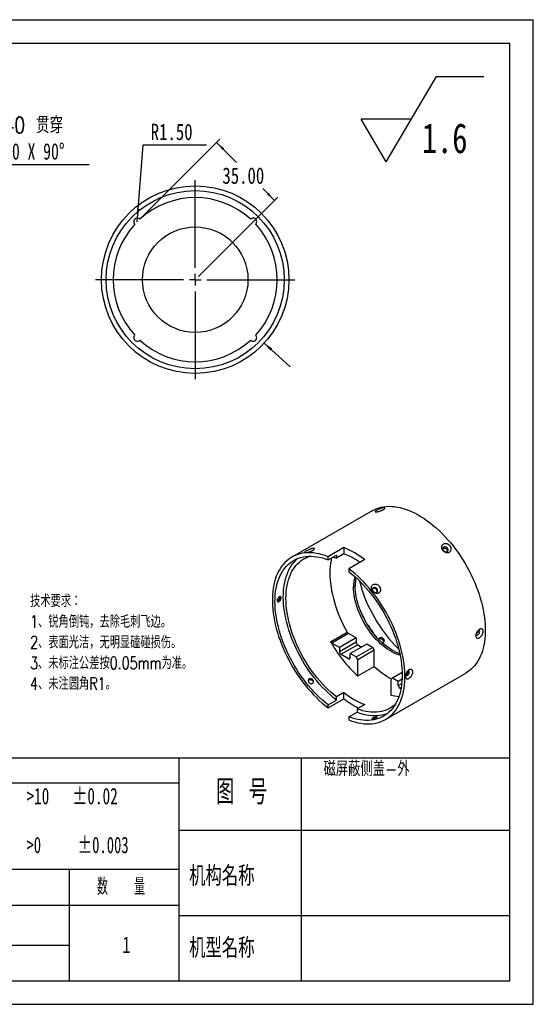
# Model space of a CAD drawing. Header units: millimetres. Extents: x 0 to 297, y 0 to 210.
# Tile 4 of 4: x 187 to 297, y 0 to 210. Entities that reach past the tile are written whole.
import ezdxf

# ---------------------------------------------------------------- set-up
doc = ezdxf.new("R2010")
doc.units = ezdxf.units.MM
doc.layers.add('图层0', color=7, linetype='Continuous', lineweight=25)
doc.styles.add('SLDTEXTSTYLE0', font='TXT', dxfattribs={"width": 0.75})
doc.styles.add('SLDTEXTSTYLE1', font='TXT', dxfattribs={"width": 0.75, "bigfont": 'bigfont'})
doc.styles.add('SLDTEXTSTYLE10', font='TXT', dxfattribs={"width": 0.7})
doc.styles.add('SLDTEXTSTYLE2', font='TXT', dxfattribs={"width": 0.666667, "bigfont": 'bigfont'})
doc.styles.add('SLDTEXTSTYLE4', font='TXT', dxfattribs={"width": 0.681818})
doc.styles.add('SLDTEXTSTYLE5', font='TXT', dxfattribs={"width": 0.666667})
doc.styles.add('SLDTEXTSTYLE6', font='TXT', dxfattribs={"width": 0.653846})
doc.styles.add('SLDTEXTSTYLE7', font='TXT', dxfattribs={"width": 0.6, "bigfont": 'bigfont'})
doc.dimstyles.new('SLDDIMSTYLE10', dxfattribs={"dimtxt": 0.18, "dimasz": 2, "dimexe": 0, "dimexo": 0.0625, "dimgap": 0, "dimtad": 0, "dimtih": 1, "dimtoh": 1, "dimdec": 0, "dimrnd": 1e-09, "dimzin": 0, "dimdsep": 46, "dimtxsty": 'Standard', "dimsah": 1, "dimcen": 0.09, "dimadec": 0, "dimazin": 0, "dimtfac": 2, "dimtdec": 0, "dimtofl": 0, "dimtmove": 0, "dimatfit": 3, "dimfxl": 0, "dimfrac": 2, "dimtolj": 1, "dimtzin": 0, "dimarcsym": 0})
doc.dimstyles.new('SLDDIMSTYLE11', dxfattribs={"dimtxt": 3.5, "dimasz": 2, "dimexe": 0, "dimexo": 0.0625, "dimgap": 0.875, "dimtad": 0, "dimtih": 1, "dimtoh": 1, "dimlfac": 2, "dimrnd": 1e-09, "dimzin": 4, "dimdsep": 46, "dimtxsty": 'SLDTEXTSTYLE0', "dimsah": 1, "dimcen": 0.09, "dimadec": 0, "dimazin": 1, "dimtfac": 1, "dimtofl": 0, "dimtmove": 0, "dimatfit": 3, "dimfxl": 0, "dimfrac": 2, "dimtolj": 1, "dimtzin": 12, "dimarcsym": 0})
doc.dimstyles.new('SLDDIMSTYLE12', dxfattribs={"dimtxt": 3.5, "dimasz": 2, "dimexe": 0, "dimexo": 0.0625, "dimgap": 0.875, "dimtad": 0, "dimtih": 1, "dimtoh": 1, "dimlfac": 2, "dimrnd": 1e-09, "dimzin": 4, "dimdsep": 46, "dimtxsty": 'SLDTEXTSTYLE0', "dimsah": 1, "dimcen": 0, "dimadec": 0, "dimazin": 1, "dimtfac": 1, "dimtofl": 0, "dimtmove": 0, "dimatfit": 3, "dimfxl": 0, "dimfrac": 2, "dimtolj": 1, "dimtzin": 12, "dimarcsym": 0})
doc.dimstyles.new('SLDDIMSTYLE8', dxfattribs={"dimtxt": 3.5, "dimasz": 2, "dimexe": 0, "dimexo": 0.0625, "dimgap": 0.875, "dimtad": 0, "dimtih": 1, "dimtoh": 1, "dimlfac": 2, "dimrnd": 1e-09, "dimzin": 4, "dimdsep": 46, "dimtxsty": 'SLDTEXTSTYLE0', "dimblk1": 'NONE', "dimsah": 1, "dimcen": 0, "dimadec": 0, "dimazin": 1, "dimtfac": 1, "dimtmove": 0, "dimatfit": 3, "dimldrblk": 'NONE', "dimfxl": 0, "dimfrac": 2, "dimtolj": 1, "dimtzin": 12, "dimarcsym": 0})

# ---------------------------------------------------------------- blocks, each defined once
blk = doc.blocks.new('SW_SFSYMBOL_0')
at = {"layer": '图层0', "color": 0}
for p, q in [((-7.62, 0), (3.08, 18.14)), ((3.08, 18.14), (13.18, 18.14)), ((-7.62, 0), (-12.97, 9.07)), ((-2.27, 9.07), (-12.97, 9.07))]:
    blk.add_line(p, q, dxfattribs=at)
at = {"layer": '图层0', "color": 0, "insert": (0, 8.19), "char_height": 6.35, "attachment_point": 1, "style": 'SLDTEXTSTYLE0'}
blk.add_mtext('1.6', dxfattribs=at)
blk = doc.blocks.new('SW_SYMBOL_HOLE_SINK')
at = {"layer": '图层0', "color": 0}
for p, q in [((0, 875), (800, 75)), ((800, 75), (1600, 875))]:
    blk.add_line(p, q, dxfattribs=at)
blk = doc.blocks.new('_D_11')
at = {"layer": '图层0'}
for p, q in [((169.57, 155.13), (163.15, 179.09)), ((163.15, 179.09), (202.28, 179.09)), ((169.89, 153.97), (169.57, 155.13))]:
    blk.add_line(p, q, dxfattribs=at)
blk.add_solid([(169.57, 155.13), (169.3, 157.12), (168.82, 157)], dxfattribs=at)
at = {"layer": '图层0', "xscale": 0.004470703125, "yscale": 0.004470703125, "zscale": 0.004470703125}
blk.add_blockref('SW_SYMBOL_HOLE_SINK', (164.74, 179.58), dxfattribs=at)
at = {"layer": '图层0', "char_height": 3.5, "attachment_point": 1}
for s, insert, style in [('6 x', (166.68, 189.27), 'SLDTEXTSTYLE5'), ('%%c', (174.09, 189.21), 'SLDTEXTSTYLE0'), ('2.40 贯穿', (180.68, 189.27), 'SLDTEXTSTYLE1'), ('%%c', (174.19, 183.6), 'SLDTEXTSTYLE0'), ('4.50 X 90°', (180.78, 183.66), 'SLDTEXTSTYLE10')]:
    blk.add_mtext(s, dxfattribs=dict(at, insert=insert, style=style))
blk = doc.blocks.new('_None')
blk = doc.blocks.new('_D_12')
at = {"layer": '图层0', "color": 7}
for p, q in [((213.21, 167.63), (230.12, 184.54)), ((229.42, 183.84), (233.71, 179.54)), ((241.79, 171.46), (239.27, 173.99)), ((225.58, 155.26), (242.5, 172.17))]:
    blk.add_line(p, q, dxfattribs=at)
for points in [[(229.42, 183.84), (230.65, 182.25), (231.01, 182.6)], [(241.79, 171.46), (240.55, 173.05), (240.2, 172.7)]]:
    blk.add_solid(points, dxfattribs=at)
at = {"layer": '图层0', "color": 7, "insert": (230.67, 178.5), "char_height": 3.5, "attachment_point": 1, "style": 'SLDTEXTSTYLE0'}
blk.add_mtext('35.00', dxfattribs=at)
blk = doc.blocks.new('_D_13')
at = {"layer": '图层0', "color": 7}
for p, q in [((212.56, 167.67), (213.79, 183.31)), ((213.79, 183.31), (227.27, 183.31)), ((212.5, 166.92), (212.56, 167.67))]:
    blk.add_line(p, q, dxfattribs=at)
blk.add_solid([(212.56, 167.67), (212.97, 169.64), (212.47, 169.68)], dxfattribs=at)
at = {"layer": '图层0', "color": 7, "insert": (215.38, 187.82), "char_height": 3.5, "attachment_point": 1, "style": 'SLDTEXTSTYLE0'}
blk.add_mtext('R1.50', dxfattribs=at)
blk = doc.blocks.new('SW_CENTERMARKSYMBOL_1')
at = {"layer": '图层0', "color": 0}
for p, q in [((0, 2.5), (0, 21.25)), ((-2.5, 0), (-21.25, 0)), ((0, 0), (-1.25, 0)), ((0, 0), (0, 1.25)), ((0, 0), (0, -1.25)), ((0, 0), (1.25, 0)), ((2.5, 0), (21.25, 0)), ((0, -2.5), (0, -21.25))]:
    blk.add_line(p, q, dxfattribs=at)

msp = doc.modelspace()

# ---------------------------------------------------------------- linework, layer by layer
at = {"color": 7, "linetype": 'Continuous', "lineweight": 25}
for p, q in [((262.611831, 105.278115), (245.464492, 95.379167)), ((256.612727, 97.40303), (253.25397, 95.464061)), ((256.612727, 97.40303), (256.612727, 96.066447)), ((253.25397, 94.795769), (255.021737, 95.816279)), ((253.25397, 94.795769), (253.25397, 95.464061)), ((256.612727, 96.066447), (255.021737, 95.147988)), ((255.021737, 95.816279), (255.021737, 95.147988)), ((261.032145, 94.851754), (257.673388, 92.912785)), ((257.673388, 92.912785), (257.673388, 92.244494)), ((262.762232, 88.675217), (262.710163, 88.628842)), ((260.966996, 82.099349), (261.019266, 82.129524)), ((260.969382, 82.094824), (261.003255, 82.120281)), ((261.75296, 80.821471), (261.714145, 80.804936)), ((261.716857, 80.800629), (261.769094, 80.830784)), ((253.767235, 77.321809), (257.302769, 79.362829)), ((257.555633, 79.093927), (254.0201, 77.052907)), ((259.175766, 78.158644), (255.640232, 76.117624)), ((259.175766, 78.158644), (257.555633, 79.093927)), ((259.175766, 78.158644), (259.175766, 77.301276)), ((255.640232, 76.117624), (254.0201, 77.052907)), ((255.640232, 75.260256), (259.175766, 77.301276)), ((255.640232, 76.117624), (255.640232, 75.260256)), ((259.529319, 76.688904), (255.993785, 74.647884)), ((261.473863, 76.831981), (257.938329, 74.790961)), ((259.175989, 74.076475), (262.711523, 76.117495)), ((259.529319, 76.688904), (260.377669, 76.199162)), ((262.711523, 76.117495), (261.473863, 76.831981)), ((262.711523, 76.117495), (263.065077, 75.505122)), ((255.993785, 74.647884), (257.584776, 73.729425)), ((257.584776, 73.729425), (257.938329, 73.933527)), ((257.938329, 73.933593), (257.938329, 74.790961)), ((259.175989, 74.076475), (257.938329, 74.790961)), ((259.529543, 73.464102), (259.175989, 74.076475)), ((263.065077, 75.505122), (259.529543, 73.464102)), ((263.065077, 72.082152), (263.065077, 75.505122)), ((259.529543, 70.041132), (259.529543, 73.464102)), ((259.529543, 70.041132), (263.065077, 72.082152)), ((265.462866, 60.737212), (282.610206, 70.63616)), ((266.954164, 69.58623), (266.600611, 69.382062)), ((266.600611, 69.382062), (266.600611, 65.959091)), ((269.026031, 70.782293), (266.954164, 69.58623)), ((268.191825, 68.871744), (266.954164, 69.58623)), ((269.012542, 69.345534), (268.191825, 68.871744)), ((268.191825, 68.014376), (268.191825, 68.871744)), ((268.191825, 68.014376), (268.941619, 68.447223)), ((268.817717, 67.559221), (268.545378, 67.402003)), ((268.765577, 67.274885), (268.545378, 67.402003)), ((253.25397, 63.203593), (256.612727, 65.142563)), ((256.612727, 66.479145), (255.021737, 65.560686)), ((255.021737, 64.892395), (255.021737, 65.560686)), ((256.612727, 65.142563), (256.612727, 66.479145)), ((253.25397, 63.871885), (255.021737, 64.892395)), ((253.25397, 63.203593), (253.25397, 63.871885)), ((261.032145, 63.92787), (259.441154, 63.009411)), ((259.441154, 63.009411), (259.441154, 62.341119)), ((257.673388, 61.320609), (259.441154, 62.341119)), ((257.673388, 61.320609), (257.673388, 60.652318))]:
    msp.add_line(p, q, dxfattribs=at)
at = {"color": 7, "linetype": 'Continuous', "lineweight": 25, "flags": 128}
for points in [[(262.611831, 105.278115), (263.02026, 105.495379), (263.506835, 105.709619), (264.012556, 105.886525), (264.536359, 106.025726), (265.077144, 106.126928), (265.633773, 106.189918), (266.205075, 106.214565), (266.789849, 106.200816), (267.386864, 106.148701), (267.994867, 106.058328), (268.612577, 105.929888), (269.238696, 105.763651), (269.871907, 105.559967), (270.510878, 105.319264), (271.154266, 105.042048), (271.800717, 104.728902), (272.448873, 104.380485), (273.097369, 103.997529), (273.744843, 103.580841), (274.389933, 103.131295), (275.031281, 102.649838), (275.667539, 102.137481), (276.29737, 101.595304), (276.919448, 101.024445), (277.532465, 100.426105), (278.135132, 99.801543), (278.726183, 99.152072), (279.304372, 98.479057), (279.868486, 97.783915), (280.417337, 97.068108), (280.949771, 96.333139), (281.464669, 95.580556), (281.960948, 94.811941), (282.437563, 94.028909), (282.893513, 93.233109), (283.327839, 92.426214), (283.739627, 91.609919), (284.128011, 90.785943), (284.492175, 89.956018), (284.831353, 89.12189), (285.144831, 88.285311), (285.43195, 87.448043), (285.692107, 86.611845), (285.924754, 85.778477), (286.129402, 84.94969), (286.305621, 84.127228), (286.45304, 83.31282), (286.571348, 82.508179), (286.660298, 81.714998), (286.719702, 80.934944), (286.749436, 80.169658), (286.749436, 79.420748), (286.719702, 78.689791), (286.660298, 77.978324), (286.571348, 77.287842), (286.45304, 76.619797), (286.305621, 75.975596), (286.129402, 75.356591), (285.924754, 74.764086), (285.692107, 74.199326), (285.43195, 73.663499), (285.144831, 73.157732), (284.831353, 72.683088), (284.492175, 72.240565), (284.128011, 71.831095), (283.739627, 71.455538), (283.327839, 71.114684), (282.893513, 70.809251), (282.610206, 70.63616)], [(277.89161, 97.496615), (277.79077, 97.413587), (277.724659, 97.302817), (277.69818, 97.172521), (277.713297, 97.032364), (277.768889, 96.892738), (277.860833, 96.764001), (277.982309, 96.655699), (278.124309, 96.575866), (278.2763, 96.530421), (278.427011, 96.522736), (278.565264, 96.55338), (278.680806, 96.62008), (278.765066, 96.71789), (278.811796, 96.839556), (278.817531, 96.976054), (278.781844, 97.117261), (278.707383, 97.252704), (278.599669, 97.372338), (278.466693, 97.46729), (278.318315, 97.530518), (278.165541, 97.557332), (278.0197, 97.545745), (277.89161, 97.496615)], [(253.25397, 95.464061), (252.609034, 95.700798), (251.970232, 95.899627), (251.338936, 96.060122), (250.716503, 96.181937), (250.104269, 96.264811), (249.503551, 96.308566), (248.915639, 96.313107), (248.341796, 96.278425), (247.783256, 96.204595), (247.241218, 96.091775), (246.716847, 95.940207), (246.211269, 95.750217), (245.725572, 95.522214), (245.260799, 95.256686), (244.817947, 94.954206), (244.39797, 94.615422), (244.001768, 94.241063), (243.630194, 93.831933), (243.284046, 93.388911), (242.964067, 92.912949), (242.670945, 92.405069), (242.405311, 91.866363), (242.167734, 91.297989), (241.958725, 90.701167), (241.778733, 90.07718), (241.628145, 89.427368), (241.507284, 88.753129), (241.416411, 88.05591), (241.35572, 87.337209), (241.325342, 86.598571), (241.325342, 85.841583), (241.35572, 85.067872), (241.416411, 84.279099), (241.507284, 83.47696), (241.628145, 82.663178), (241.778733, 81.839501), (241.958725, 81.0077), (242.167734, 80.169561), (242.405311, 79.326886), (242.670945, 78.481485), (242.964067, 77.635174), (243.284046, 76.789773), (243.630194, 75.947096), (244.001768, 75.108956), (244.39797, 74.277152), (244.817947, 73.453473), (245.260799, 72.639687), (245.725572, 71.837544), (246.211269, 71.048766), (246.716847, 70.275049), (247.241218, 69.518056), (247.783256, 68.779412), (248.341796, 68.060704), (248.915639, 67.363478), (249.503551, 66.68923), (250.104269, 66.03941), (250.716503, 65.415415), (251.338936, 64.818583), (251.970232, 64.250199), (252.609034, 63.711483), (253.25397, 63.203593)], [(253.25397, 63.871885), (252.628547, 64.369593), (252.00936, 64.897415), (251.397773, 65.45419), (250.795131, 66.038694), (250.202759, 66.64964), (249.621961, 67.285685), (249.054015, 67.945428), (248.50017, 68.627419), (247.961644, 69.330158), (247.439622, 70.052097), (246.935253, 70.79165), (246.449646, 71.547189), (245.983869, 72.317052), (245.538948, 73.099545), (245.11586, 73.892946), (244.715538, 74.695512), (244.338861, 75.505475), (243.986658, 76.321053), (243.659704, 77.140454), (243.358718, 77.961873), (243.084363, 78.783504), (242.837241, 79.60354), (242.617897, 80.420176), (242.426814, 81.231616), (242.264411, 82.036074), (242.131045, 82.831781), (242.027011, 83.616986), (241.952537, 84.389963), (241.907787, 85.149009), (241.89286, 85.892456), (241.907787, 86.618668), (241.952537, 87.326048), (242.027011, 88.013038), (242.131045, 88.678129), (242.264411, 89.319855), (242.426814, 89.936807), (242.617897, 90.527626), (242.837241, 91.091013), (243.084363, 91.625728), (243.358718, 92.130596), (243.659704, 92.604504), (243.986658, 93.046412), (244.338861, 93.455346), (244.715538, 93.830406), (245.11586, 94.170769), (245.538948, 94.475684), (245.983869, 94.744482), (246.449646, 94.976571), (246.935253, 95.17144), (247.439622, 95.32866), (247.961644, 95.447886), (248.50017, 95.528856), (249.054015, 95.571391), (249.621961, 95.575398), (250.202759, 95.540867), (250.795131, 95.467875), (251.397773, 95.356583), (252.00936, 95.207235), (252.628547, 95.02016), (253.25397, 94.795769)], [(255.021737, 64.892395), (254.396314, 65.390103), (253.777127, 65.917925), (253.16554, 66.474701), (252.562898, 67.059204), (251.970526, 67.67015), (251.389728, 68.306195), (250.821782, 68.965938), (250.267936, 69.647929), (249.729411, 70.350668), (249.207389, 71.072607), (248.70302, 71.81216), (248.217413, 72.567699), (247.751636, 73.337562), (247.306715, 74.120055), (246.883627, 74.913457), (246.483305, 75.716022), (246.106628, 76.525985), (245.754425, 77.341564), (245.427471, 78.160964), (245.126485, 78.982383), (244.852129, 79.804015), (244.605008, 80.62405), (244.385664, 81.440686), (244.194581, 82.252126), (244.032177, 83.056584), (243.898812, 83.852291), (243.794778, 84.637497), (243.720304, 85.410473), (243.675554, 86.169519), (243.660627, 86.912967), (243.675554, 87.639179), (243.720304, 88.346558), (243.794778, 89.033548), (243.898812, 89.698639), (244.032177, 90.340366), (244.194581, 90.957317), (244.385664, 91.548136), (244.605008, 92.111523), (244.852129, 92.646239), (245.126485, 93.151106), (245.427471, 93.625014), (245.754425, 94.066922), (246.106628, 94.475856), (246.483305, 94.850916), (246.793108, 95.119039)], [(255.021737, 65.560686), (254.406094, 66.056461), (253.797035, 66.582578), (253.195977, 67.137813), (252.604323, 67.720871), (252.02345, 68.330393), (251.454713, 68.96496), (250.899435, 69.623092), (250.358912, 70.303257), (249.834402, 71.003869), (249.327128, 71.723296), (248.838272, 72.459862), (248.368972, 73.211851), (247.920323, 73.977509), (247.493369, 74.755054), (247.089106, 75.542673), (246.708475, 76.338531), (246.352363, 77.140775), (246.021601, 77.947533), (245.716958, 78.756928), (245.439145, 79.567072), (245.188809, 80.376078), (244.966534, 81.182061), (244.772836, 81.983143), (244.608168, 82.777458), (244.472914, 83.563154), (244.367387, 84.338401), (244.291835, 85.101393), (244.246433, 85.850351), (244.231288, 86.583531), (244.246433, 87.299224), (244.291835, 87.995762), (244.367387, 88.671523), (244.472914, 89.324932), (244.608168, 89.954467), (244.772836, 90.55866), (244.966534, 91.136104), (245.188809, 91.685453), (245.439145, 92.205427), (245.716958, 92.694815), (246.021601, 93.152477), (246.352363, 93.577346), (246.708475, 93.968431), (247.089106, 94.324822), (247.493369, 94.645689), (247.920323, 94.930284), (248.368972, 95.177942), (248.838272, 95.388089), (249.327128, 95.560233), (249.38739, 95.578417)], [(253.936582, 95.189833), (253.842992, 94.738497), (253.737067, 94.084004), (253.661229, 93.407066), (253.615656, 92.709265), (253.600452, 91.992235), (253.615656, 91.257651), (253.661229, 90.507232), (253.737067, 89.742733), (253.842992, 88.965943), (253.978755, 88.178678), (254.14404, 87.382779), (254.338459, 86.580108), (254.561559, 85.772543), (254.812817, 84.961971), (255.091645, 84.15029), (255.397392, 83.339397), (255.729343, 82.531189), (256.08672, 81.727557), (256.468688, 80.93038), (256.874354, 80.141522), (257.302769, 79.362829)], [(254.296416, 95.39756), (254.406094, 95.36302), (255.021737, 95.147988)], [(257.673388, 60.652318), (258.318323, 60.415581), (258.957126, 60.216752), (259.588422, 60.056257), (260.210855, 59.934441), (260.823089, 59.851567), (261.423807, 59.807813), (262.011719, 59.803272), (262.585562, 59.837953), (263.144102, 59.911784), (263.68614, 60.024604), (264.210511, 60.176172), (264.716088, 60.366162), (265.201786, 60.594165), (265.666559, 60.859692), (266.109411, 61.162173), (266.529388, 61.500956), (266.92559, 61.875315), (267.297164, 62.284446), (267.643312, 62.727468), (267.963291, 63.20343), (268.256412, 63.71131), (268.522047, 64.250015), (268.759624, 64.81839), (268.968633, 65.415212), (269.148625, 66.039199), (269.299213, 66.68901), (269.420073, 67.36325), (269.510947, 68.060469), (269.571638, 68.779169), (269.602016, 69.517807), (269.602016, 70.274795), (269.571638, 71.048507), (269.510947, 71.837279), (269.420073, 72.639419), (269.299213, 73.453201), (269.148625, 74.276877), (268.968633, 75.108678), (268.759624, 75.946817), (268.522047, 76.789492), (268.256412, 77.634893), (267.963291, 78.481204), (267.643312, 79.326606), (267.297164, 80.169282), (266.92559, 81.007423), (266.529388, 81.839226), (266.109411, 82.662906), (265.666559, 83.476692), (265.201786, 84.278835), (264.716088, 85.067612), (264.210511, 85.841329), (263.68614, 86.598323), (263.144102, 87.336967), (262.585562, 88.055674), (262.011719, 88.752901), (261.423807, 89.427148), (260.823089, 90.076968), (260.210855, 90.700964), (259.588422, 91.297795), (258.957126, 91.866179), (258.318323, 92.404895), (257.673388, 92.912785)], [(257.673388, 92.244494), (258.298811, 91.746786), (258.917998, 91.218964), (259.529585, 90.662188), (260.132227, 90.077684), (260.724599, 89.466738), (261.305396, 88.830694), (261.873343, 88.17095), (262.427188, 87.488959), (262.965714, 86.786221), (263.487736, 86.064281), (263.992105, 85.324729), (264.477712, 84.56919), (264.943489, 83.799327), (265.38841, 83.016834), (265.811497, 82.223432), (266.21182, 81.420867), (266.588497, 80.610904), (266.9407, 79.795325), (267.267654, 78.975925), (267.56864, 78.154505), (267.842995, 77.332874), (268.090117, 76.512838), (268.30946, 75.696202), (268.500544, 74.884763), (268.662947, 74.080305), (268.796312, 73.284598), (268.900346, 72.499392), (268.97482, 71.726416), (269.01957, 70.967369), (269.034498, 70.223922), (269.01957, 69.49771), (268.97482, 68.790331), (268.900346, 68.10334), (268.796312, 67.43825), (268.662947, 66.796523), (268.500544, 66.179571), (268.30946, 65.588752), (268.090117, 65.025365), (267.842995, 64.49065), (267.56864, 63.985783), (267.267654, 63.511874), (266.9407, 63.069967), (266.588497, 62.661033), (266.21182, 62.285972), (265.811497, 61.94561), (265.38841, 61.640694), (264.943489, 61.371896), (264.477712, 61.139808), (263.992105, 60.944939), (263.487736, 60.787718), (262.965714, 60.668492), (262.427188, 60.587522), (261.873343, 60.544988), (261.305396, 60.540981), (260.724599, 60.575511), (260.132227, 60.648503), (259.529585, 60.759795), (258.917998, 60.909143), (258.298811, 61.096219), (257.673388, 61.320609)], [(268.592916, 74.443947), (268.302438, 74.531548), (267.820834, 74.705612), (267.334601, 74.916782), (266.845584, 75.164256), (266.355637, 75.447096), (265.86662, 75.764229), (265.380388, 76.114452), (264.898783, 76.496436), (264.423635, 76.908733), (263.956744, 77.349779), (263.499883, 77.8179), (263.054784, 78.31132), (262.623135, 78.828169), (262.206574, 79.366485), (261.806681, 79.924226), (261.424974, 80.499277), (261.062899, 81.089457), (260.721831, 81.692526), (260.403063, 82.306197), (260.107804, 82.928142), (259.837175, 83.556001), (259.592202, 84.187394), (259.373814, 84.819925), (259.182839, 85.451195), (259.020003, 86.078809), (258.885923, 86.700385), (258.781108, 87.313568), (258.705954, 87.916029), (258.660747, 88.505485), (258.645659, 89.079699)], [(268.523214, 74.78009), (268.174387, 74.909714), (267.688154, 75.120884), (267.199137, 75.368358), (266.709191, 75.651198), (266.220174, 75.968331), (265.733941, 76.318554), (265.252337, 76.700538), (264.777188, 77.112835), (264.310298, 77.553881), (263.853436, 78.022002), (263.408337, 78.515422), (262.976688, 79.032271), (262.560128, 79.570587), (262.160235, 80.128328), (261.778527, 80.703379), (261.416452, 81.293559), (261.075384, 81.896628), (260.756616, 82.510299), (260.461357, 83.132244), (260.190728, 83.760103), (259.945755, 84.391496), (259.727367, 85.024027), (259.536393, 85.655297), (259.373557, 86.282911), (259.239477, 86.904487), (259.134661, 87.51767), (259.059507, 88.120131), (259.014301, 88.709587), (258.999213, 89.283801)], [(262.865591, 88.822279), (262.764751, 88.73925), (262.69864, 88.628481), (262.672161, 88.498185), (262.687278, 88.358027), (262.74287, 88.218402), (262.834813, 88.089665), (262.95629, 87.981363), (263.09829, 87.90153), (263.250281, 87.856085), (263.400992, 87.8484), (263.539245, 87.879044), (263.654786, 87.945744), (263.739047, 88.043554), (263.785777, 88.16522), (263.791511, 88.301718), (263.755825, 88.442925), (263.681363, 88.578368), (263.57365, 88.698001), (263.440674, 88.792953), (263.292296, 88.856181), (263.139522, 88.882996), (262.993681, 88.871409), (262.865591, 88.822279)], [(285.56875, 79.537929), (285.553017, 79.661027), (285.506985, 79.75683), (285.434069, 79.818234), (285.339675, 79.840683), (285.294786, 79.837924)], [(284.749909, 78.885178), (284.755346, 78.873174), (284.81538, 78.793832), (284.899821, 78.751511), (285.002409, 78.74935), (285.115533, 78.78751), (285.230805, 78.86316), (285.339675, 78.97069), (285.434069, 79.102125), (285.506985, 79.247716), (285.553017, 79.396667), (285.56875, 79.537929)], [(269.72389, 70.210842), (269.729327, 70.198838), (269.78936, 70.119496), (269.873802, 70.077175), (269.97639, 70.075014), (270.089514, 70.113174), (270.204786, 70.188824), (270.313656, 70.296354), (270.40805, 70.427788), (270.480966, 70.57338), (270.526998, 70.72233), (270.542731, 70.863593)], [(270.22535, 71.111895), (270.216458, 70.858175), (270.197236, 70.502848)], [(270.542731, 70.863593), (270.526998, 70.98669), (270.480966, 71.082494), (270.40805, 71.143897), (270.313656, 71.166347), (270.268767, 71.163588)], [(249.019494, 69.172681), (249.040338, 69.191145), (249.155879, 69.257845), (249.294132, 69.288489), (249.444843, 69.280804), (249.596835, 69.235359), (249.738835, 69.155525), (249.860311, 69.047224), (249.952255, 68.918487), (250.007847, 68.778861), (250.022964, 68.638703), (249.996485, 68.508408), (249.986667, 68.485161)], [(267.597181, 64.034716), (267.373786, 63.832576), (266.969523, 63.51171), (266.542569, 63.227115), (266.09392, 62.979456), (265.62462, 62.76931), (265.135763, 62.597166), (264.628489, 62.463425), (264.10398, 62.368398), (263.563456, 62.312308), (263.008179, 62.295286), (262.439441, 62.317369), (261.858568, 62.378508), (261.266914, 62.47856), (260.665857, 62.617292), (260.056797, 62.794379), (259.441154, 63.009411)]]:
    msp.add_lwpolyline(points, dxfattribs=at)
at = {"color": 7, "linetype": 'Continuous', "lineweight": 25}
for radius in [20, 19, 11.25]:
    msp.add_circle((224.875759, 154.548648), radius, dxfattribs=at)
for centre, radius, start, end in [((224.875759, 154.548648), 17.5, 47.45572137, 132.54427863), ((224.875759, 154.548648), 17.5, 137.45572137, 222.54427863), ((212.501391, 166.923017), 0.75, 43.77213931, 226.22786069), ((237.250128, 166.923017), 0.75, 313.77213931, 136.22786069), ((224.875759, 154.548648), 17.5, 317.45572137, 42.54427863), ((212.501391, 142.17428), 0.75, 133.77213931, 316.22786069), ((224.875759, 154.548648), 17.5, 227.45572137, 312.54427863), ((237.250128, 142.17428), 0.75, 223.77213931, 46.22786069), ((249.512171, 79.999793), 18.796024, 52.20093612, 67.80444042), ((250.56684, 80.591598), 16.613961, 55.3646891, 68.65985119), ((267.137758, 89.17234), 8.492604, 165.94190562, 180.62502201), ((267.952166, 89.339033), 8.953123, 169.26448935, 180.35346502), ((290.41501, 98.235163), 31.536846, 194.53723614, 225.45738733), ((242.241237, 86.712399), 0.757072, 281.50456418, 18.15323206), ((287.332374, 96.469708), 29.966991, 204.97582575, 208.58961221), ((287.344068, 96.448185), 29.966356, 211.41039567, 215.01882381), ((257.939137, 79.707901), 0.723906, 208.4688936, 238.01009961), ((264.398046, 77.320481), 0.643847, 350.49083275, 116.89613253), ((279.502854, 91.769688), 29.513782, 209.30969012, 227.41017596), ((254.403603, 77.666881), 0.723906, 208.4688936, 238.01009961), ((259.943374, 77.336207), 0.768402, 182.60547849, 237.39452166), ((256.40784, 75.295187), 0.768402, 182.60547849, 237.39452166), ((257.722792, 73.898629), 0.218355, 230.79671476, 9.21403699), ((277.074707, 87.386216), 20.748111, 227.52842399, 239.93925066), ((268.959433, 68.049306), 0.768402, 182.60547849, 237.39452166), ((267.361233, 79.99474), 17.268516, 231.50593081, 248.49944572), ((268.836627, 81.065913), 20.074282, 232.48758422, 243.02188999), ((268.997426, 75.353443), 9.695286, 255.68725789, 266.12111186), ((263.088405, 70.510034), 8.94615, 245.9402319, 288.33095601)]:
    msp.add_arc(centre, radius, start, end, dxfattribs=at)
for points, knots in [([(264.203629, 105.658116), (264.270989, 105.686941), (264.33818, 105.714213), (264.472309, 105.765489), (264.539773, 105.789643), (264.669249, 105.832488), (264.731826, 105.851421), (264.852596, 105.883985), (264.910219, 105.897408), (265.068589, 105.927556), (265.158297, 105.934631), (265.255399, 105.924596), (265.282198, 105.917774), (265.322026, 105.898001), (265.335385, 105.885098), (265.35573, 105.837621), (265.342301, 105.795243), (265.283183, 105.720644), (265.257424, 105.694443), (265.194217, 105.639633), (265.156268, 105.610708), (265.070942, 105.552451), (265.0236, 105.523057), (264.919575, 105.463773), (264.8626, 105.433789), (264.743872, 105.375765), (264.681599, 105.347406), (264.55109, 105.291919), (264.483681, 105.265177), (264.280728, 105.189848), (264.140142, 105.144687), (263.942453, 105.090296), (263.877396, 105.074), (263.754859, 105.04647), (263.697423, 105.035196), (263.590288, 105.017534), (263.540523, 105.011196), (263.453503, 105.004076), (263.415569, 105.003163), (263.351179, 105.006843), (263.325648, 105.011407), (263.287804, 105.025761), (263.275356, 105.035712), (263.264382, 105.060528), (263.26568, 105.075296), (263.281499, 105.109659), (263.296232, 105.129361), (263.358361, 105.193557), (263.425356, 105.244857), (263.59694, 105.355904), (263.70333, 105.416841), (263.879659, 105.508187), (263.942331, 105.539194), (264.070573, 105.599697), (264.136268, 105.62929), (264.203629, 105.658116)], [0, 0, 0, 0, 0.03125, 0.03125, 0.0625, 0.0625, 0.09375, 0.09375, 0.125, 0.125, 0.1875, 0.1875, 0.21875, 0.21875, 0.25, 0.25, 0.3125, 0.3125, 0.34375, 0.34375, 0.375, 0.375, 0.40625, 0.40625, 0.4375, 0.4375, 0.46875, 0.46875, 0.5, 0.5, 0.5625, 0.5625, 0.59375, 0.59375, 0.625, 0.625, 0.65625, 0.65625, 0.6875, 0.6875, 0.71875, 0.71875, 0.75, 0.75, 0.78125, 0.78125, 0.8125, 0.8125, 0.875, 0.875, 0.9375, 0.9375, 0.96875, 0.96875, 1, 1, 1, 1]), ([(249.17761, 96.98378), (249.24497, 97.012605), (249.312161, 97.039876), (249.44629, 97.091153), (249.513754, 97.115307), (249.64323, 97.158152), (249.705807, 97.177085), (249.826577, 97.209649), (249.8842, 97.223072), (250.042569, 97.25322), (250.132278, 97.260295), (250.22938, 97.250259), (250.256179, 97.243438), (250.296007, 97.223665), (250.309366, 97.210762), (250.329711, 97.163284), (250.316282, 97.120907), (250.257164, 97.046308), (250.231405, 97.020107), (250.168198, 96.965297), (250.130249, 96.936372), (250.044922, 96.878115), (249.997581, 96.848721), (249.893556, 96.789437), (249.836581, 96.759453), (249.717853, 96.701429), (249.65558, 96.67307), (249.525071, 96.617583), (249.457661, 96.590841), (249.254709, 96.515512), (249.114123, 96.470351), (248.916434, 96.41596), (248.851377, 96.399664), (248.72884, 96.372134), (248.671404, 96.36086), (248.564269, 96.343198), (248.514504, 96.33686), (248.427484, 96.32974), (248.38955, 96.328827), (248.32516, 96.332507), (248.299628, 96.337071), (248.261785, 96.351425), (248.249337, 96.361376), (248.238363, 96.386192), (248.239661, 96.40096), (248.25548, 96.435323), (248.270212, 96.455025), (248.332342, 96.519221), (248.399337, 96.570521), (248.57092, 96.681568), (248.677311, 96.742505), (248.85364, 96.833851), (248.916311, 96.864858), (249.044553, 96.925361), (249.110249, 96.954954), (249.17761, 96.98378)], [0, 0, 0, 0, 0.03125, 0.03125, 0.0625, 0.0625, 0.09375, 0.09375, 0.125, 0.125, 0.1875, 0.1875, 0.21875, 0.21875, 0.25, 0.25, 0.3125, 0.3125, 0.34375, 0.34375, 0.375, 0.375, 0.40625, 0.40625, 0.4375, 0.4375, 0.46875, 0.46875, 0.5, 0.5, 0.5625, 0.5625, 0.59375, 0.59375, 0.625, 0.625, 0.65625, 0.65625, 0.6875, 0.6875, 0.71875, 0.71875, 0.75, 0.75, 0.78125, 0.78125, 0.8125, 0.8125, 0.875, 0.875, 0.9375, 0.9375, 0.96875, 0.96875, 1, 1, 1, 1]), ([(278.611774, 98.187467), (278.680387, 98.166089), (278.747014, 98.139152), (278.876287, 98.074221), (278.939418, 98.035766), (279.05647, 97.950426), (279.110961, 97.903367), (279.211638, 97.800205), (279.257176, 97.744563), (279.375092, 97.571376), (279.430862, 97.443847), (279.47282, 97.253492), (279.48015, 97.189026), (279.48105, 97.064418), (279.474845, 97.003738), (279.43635, 96.826745), (279.384988, 96.719804), (279.274269, 96.584146), (279.232521, 96.543941), (279.139704, 96.473256), (279.08801, 96.442547), (278.97835, 96.393129), (278.920442, 96.374238), (278.79844, 96.348054), (278.733914, 96.340875), (278.603824, 96.33899), (278.537667, 96.344078), (278.40298, 96.366613), (278.335055, 96.384096), (278.136348, 96.453078), (278.005946, 96.523124), (277.833035, 96.6541), (277.777976, 96.702932), (277.678132, 96.806681), (277.633267, 96.861431), (277.553636, 96.976669), (277.519002, 97.037288), (277.463131, 97.158884), (277.441371, 97.220552), (277.410643, 97.34564), (277.402176, 97.406999), (277.39838, 97.527579), (277.403228, 97.587411), (277.426024, 97.701138), (277.443793, 97.755145), (277.491961, 97.857632), (277.522571, 97.906089), (277.62975, 98.03724), (277.724573, 98.109063), (277.943527, 98.208994), (278.070149, 98.238216), (278.268392, 98.246043), (278.337103, 98.242744), (278.474491, 98.224068), (278.543161, 98.208846), (278.611774, 98.187467)], [0, 0, 0, 0, 0.03125, 0.03125, 0.0625, 0.0625, 0.09375, 0.09375, 0.125, 0.125, 0.1875, 0.1875, 0.21875, 0.21875, 0.25, 0.25, 0.3125, 0.3125, 0.34375, 0.34375, 0.375, 0.375, 0.40625, 0.40625, 0.4375, 0.4375, 0.46875, 0.46875, 0.5, 0.5, 0.5625, 0.5625, 0.59375, 0.59375, 0.625, 0.625, 0.65625, 0.65625, 0.6875, 0.6875, 0.71875, 0.71875, 0.75, 0.75, 0.78125, 0.78125, 0.8125, 0.8125, 0.875, 0.875, 0.9375, 0.9375, 0.96875, 0.96875, 1, 1, 1, 1]), ([(277.720322, 97.252903), (277.772154, 97.275493), (277.875818, 97.320674), (278.067122, 97.316734), (278.258144, 97.25813), (278.430431, 97.146452), (278.564617, 96.99457), (278.640576, 96.821427), (278.663208, 96.67857), (278.639016, 96.609215), (278.632786, 96.591352)], [0, 0, 0, 0, 0.1360977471, 0.2721938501, 0.4083326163, 0.5444991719, 0.6806193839, 0.8166914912, 0.9527887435, 1, 1, 1, 1]), ([(263.585755, 89.513131), (263.654368, 89.491753), (263.720995, 89.464816), (263.850268, 89.399885), (263.913399, 89.361429), (264.030451, 89.276089), (264.084942, 89.229031), (264.185619, 89.125869), (264.231157, 89.070227), (264.349073, 88.89704), (264.404843, 88.769511), (264.446801, 88.579156), (264.45413, 88.51469), (264.45503, 88.390081), (264.448826, 88.329402), (264.410331, 88.152409), (264.358969, 88.045468), (264.24825, 87.909809), (264.206502, 87.869604), (264.113685, 87.79892), (264.061991, 87.768211), (263.952331, 87.718793), (263.894423, 87.699902), (263.772421, 87.673718), (263.707895, 87.666539), (263.577805, 87.664654), (263.511648, 87.669742), (263.376961, 87.692277), (263.309036, 87.70976), (263.110329, 87.778742), (262.979927, 87.848787), (262.807016, 87.979764), (262.751957, 88.028596), (262.652113, 88.132345), (262.607248, 88.187094), (262.527617, 88.302333), (262.492983, 88.362952), (262.437112, 88.484547), (262.415352, 88.546216), (262.384624, 88.671304), (262.376157, 88.732662), (262.372361, 88.853242), (262.377208, 88.913075), (262.400005, 89.026802), (262.417774, 89.080808), (262.465942, 89.183296), (262.496552, 89.231753), (262.603731, 89.362904), (262.698554, 89.434727), (262.917508, 89.534658), (263.04413, 89.56388), (263.242372, 89.571706), (263.311084, 89.568408), (263.448472, 89.549732), (263.517142, 89.53451), (263.585755, 89.513131)], [0, 0, 0, 0, 0.03125, 0.03125, 0.0625, 0.0625, 0.09375, 0.09375, 0.125, 0.125, 0.1875, 0.1875, 0.21875, 0.21875, 0.25, 0.25, 0.3125, 0.3125, 0.34375, 0.34375, 0.375, 0.375, 0.40625, 0.40625, 0.4375, 0.4375, 0.46875, 0.46875, 0.5, 0.5, 0.5625, 0.5625, 0.59375, 0.59375, 0.625, 0.625, 0.65625, 0.65625, 0.6875, 0.6875, 0.71875, 0.71875, 0.75, 0.75, 0.78125, 0.78125, 0.8125, 0.8125, 0.875, 0.875, 0.9375, 0.9375, 0.96875, 0.96875, 1, 1, 1, 1]), ([(263.66971, 87.973427), (263.681456, 88.02531), (263.705478, 88.13143), (263.661755, 88.30945), (263.561949, 88.477197), (263.411807, 88.615686), (263.229797, 88.709041), (263.037131, 88.746522), (262.875572, 88.730063), (262.793801, 88.690494), (262.762232, 88.675217)], [0, 0, 0, 0, 0.1261368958, 0.2579961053, 0.3898303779, 0.5216087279, 0.6533874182, 0.7852221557, 0.9170812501, 1, 1, 1, 1]), ([(243.201007, 86.647634), (243.201007, 86.582896), (243.190327, 86.512794), (243.148965, 86.368836), (243.11831, 86.295795), (243.041756, 86.159218), (242.995293, 86.094894), (242.894414, 85.986378), (242.838943, 85.94107), (242.728262, 85.877106), (242.672294, 85.857884), (242.568331, 85.848332), (242.520711, 85.857753), (242.439718, 85.904432), (242.407716, 85.940871), (242.363863, 86.03571), (242.352499, 86.09368), (242.352459, 86.221551), (242.363913, 86.292199), (242.407366, 86.433826), (242.439818, 86.506263), (242.519707, 86.640815), (242.56767, 86.703991), (242.671499, 86.811744), (242.726985, 86.856188), (242.838908, 86.920927), (242.893639, 86.940275), (242.99534, 86.95127), (243.041494, 86.94261), (243.118156, 86.898484), (243.148916, 86.862647), (243.190103, 86.769967), (243.201007, 86.712372), (243.201007, 86.647634)], [0, 0, 0, 0, 0.0625, 0.0625, 0.125, 0.125, 0.1875, 0.1875, 0.25, 0.25, 0.3125, 0.3125, 0.375, 0.375, 0.4375, 0.4375, 0.5, 0.5, 0.5625, 0.5625, 0.625, 0.625, 0.6875, 0.6875, 0.75, 0.75, 0.8125, 0.8125, 0.875, 0.875, 0.9375, 0.9375, 1, 1, 1, 1]), ([(242.423989, 85.981891), (242.487193, 86.038558), (242.617931, 86.155776), (242.718882, 86.320575), (242.771029, 86.405705)], [0, 0, 0, 0, 0.4834354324, 1, 1, 1, 1]), ([(242.771029, 86.405705), (242.822709, 86.504613), (242.913396, 86.678177), (242.948567, 86.853934), (242.963695, 86.929532)], [0, 0, 0, 0, 0.5698677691, 1, 1, 1, 1]), ([(286.059539, 78.764452), (286.020504, 78.702373), (285.978558, 78.643425), (285.889241, 78.531432), (285.841451, 78.47805), (285.744027, 78.381044), (285.694084, 78.336941), (285.591808, 78.257534), (285.539761, 78.222579), (285.386432, 78.135265), (285.284313, 78.098594), (285.145209, 78.081498), (285.10039, 78.081936), (285.016606, 78.095613), (284.978069, 78.108646), (284.907502, 78.147103), (284.875205, 78.172941), (284.819783, 78.235654), (284.796377, 78.272498), (284.75822, 78.35747), (284.743635, 78.405692), (284.72461, 78.509301), (284.71991, 78.565182), (284.720566, 78.685407), (284.725909, 78.747661), (284.746221, 78.876245), (284.761458, 78.943362), (284.800811, 79.077041), (284.824811, 79.143676), (284.881504, 79.27647), (284.914236, 79.342433), (285.021504, 79.531047), (285.107805, 79.648882), (285.24792, 79.797557), (285.297248, 79.843389), (285.397407, 79.923901), (285.448092, 79.958621), (285.550686, 80.0171), (285.602954, 80.040877), (285.704512, 80.07531), (285.754281, 80.086315), (285.851662, 80.095668), (285.89894, 80.09383), (285.987133, 80.077455), (286.028568, 80.062995), (286.105651, 80.020901), (286.140117, 79.993879), (286.200555, 79.928583), (286.226814, 79.889786), (286.269032, 79.802352), (286.28492, 79.754227), (286.306222, 79.649262), (286.311531, 79.591869), (286.310528, 79.413857), (286.287186, 79.282762), (286.22252, 79.086635), (286.195814, 79.02042), (286.133684, 78.890138), (286.098574, 78.826531), (286.059539, 78.764452)], [0, 0, 0, 0, 0.03125, 0.03125, 0.0625, 0.0625, 0.09375, 0.09375, 0.125, 0.125, 0.1875, 0.1875, 0.21875, 0.21875, 0.25, 0.25, 0.28125, 0.28125, 0.3125, 0.3125, 0.34375, 0.34375, 0.375, 0.375, 0.40625, 0.40625, 0.4375, 0.4375, 0.46875, 0.46875, 0.5, 0.5, 0.5625, 0.5625, 0.59375, 0.59375, 0.625, 0.625, 0.65625, 0.65625, 0.6875, 0.6875, 0.71875, 0.71875, 0.75, 0.75, 0.78125, 0.78125, 0.8125, 0.8125, 0.84375, 0.84375, 0.875, 0.875, 0.9375, 0.9375, 0.96875, 0.96875, 1, 1, 1, 1]), ([(285.224989, 79.81069), (285.228559, 79.784963), (285.239149, 79.70863), (285.215428, 79.557069), (285.143913, 79.371351), (285.032964, 79.19979), (284.905898, 79.064261), (284.819699, 79.01552), (284.781378, 78.993851)], [0, 0, 0, 0, 0.0957428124, 0.2840678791, 0.4723906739, 0.6607724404, 0.8491927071, 1, 1, 1, 1]), ([(265.026841, 77.232658), (265.070399, 77.265134), (265.157514, 77.330086), (265.220114, 77.480618), (265.222247, 77.650665), (265.160183, 77.82621), (265.042228, 77.986579), (264.881498, 78.114076), (264.695914, 78.194001), (264.506074, 78.216821), (264.332574, 78.179483), (264.196564, 78.085605), (264.108451, 77.949545), (264.101436, 77.838722), (264.098024, 77.784819)], [0, 0, 0, 0, 0.0836943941, 0.1673877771, 0.2511073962, 0.3348441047, 0.4185523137, 0.5022309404, 0.5859250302, 0.6696555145, 0.7533865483, 0.8370813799, 0.9207597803, 1, 1, 1, 1]), ([(264.713143, 77.178098), (264.725622, 77.175366), (264.801397, 77.158776), (264.91346, 77.179505), (264.995259, 77.217852), (265.026841, 77.232658)], [0, 0, 0, 0, 0.1079729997, 0.6555971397, 1, 1, 1, 1]), ([(271.03352, 70.090116), (270.994485, 70.028037), (270.952539, 69.969089), (270.863222, 69.857095), (270.815432, 69.803714), (270.718008, 69.706708), (270.668065, 69.662605), (270.565789, 69.583198), (270.513742, 69.548243), (270.360413, 69.460929), (270.258294, 69.424258), (270.11919, 69.407161), (270.074371, 69.4076), (269.990587, 69.421277), (269.95205, 69.43431), (269.881482, 69.472767), (269.849186, 69.498604), (269.793764, 69.561318), (269.770358, 69.598162), (269.732201, 69.683134), (269.717616, 69.731355), (269.698591, 69.834965), (269.69389, 69.890846), (269.694547, 70.011071), (269.69989, 70.073325), (269.720202, 70.201909), (269.735439, 70.269026), (269.774791, 70.402704), (269.798792, 70.46934), (269.855485, 70.602134), (269.888217, 70.668097), (269.995485, 70.85671), (270.081786, 70.974546), (270.221901, 71.12322), (270.271228, 71.169053), (270.371388, 71.249564), (270.422073, 71.284284), (270.524667, 71.342763), (270.576934, 71.366541), (270.678493, 71.400973), (270.728261, 71.411979), (270.825642, 71.421332), (270.872921, 71.419493), (270.961114, 71.403119), (271.002549, 71.388659), (271.079631, 71.346565), (271.114098, 71.319543), (271.174536, 71.254247), (271.200795, 71.21545), (271.243013, 71.128016), (271.258901, 71.079891), (271.280203, 70.974926), (271.285512, 70.917532), (271.284509, 70.73952), (271.261167, 70.608426), (271.196501, 70.412299), (271.169795, 70.346084), (271.107665, 70.215802), (271.072555, 70.152195), (271.03352, 70.090116)], [0, 0, 0, 0, 0.03125, 0.03125, 0.0625, 0.0625, 0.09375, 0.09375, 0.125, 0.125, 0.1875, 0.1875, 0.21875, 0.21875, 0.25, 0.25, 0.28125, 0.28125, 0.3125, 0.3125, 0.34375, 0.34375, 0.375, 0.375, 0.40625, 0.40625, 0.4375, 0.4375, 0.46875, 0.46875, 0.5, 0.5, 0.5625, 0.5625, 0.59375, 0.59375, 0.625, 0.625, 0.65625, 0.65625, 0.6875, 0.6875, 0.71875, 0.71875, 0.75, 0.75, 0.78125, 0.78125, 0.8125, 0.8125, 0.84375, 0.84375, 0.875, 0.875, 0.9375, 0.9375, 0.96875, 0.96875, 1, 1, 1, 1]), ([(249.198046, 69.375814), (249.254108, 69.408178), (249.318498, 69.427789), (249.457526, 69.440349), (249.531452, 69.432946), (249.676655, 69.392561), (249.74882, 69.359201), (249.87895, 69.272766), (249.938265, 69.218793), (250.034177, 69.099585), (250.071538, 69.033586), (250.118649, 68.899261), (250.128467, 68.831531), (250.118807, 68.701708), (250.09951, 68.641805), (250.034217, 68.537406), (249.988402, 68.493747), (249.877685, 68.42977), (249.812084, 68.409248), (249.672756, 68.394912), (249.597597, 68.400975), (249.450733, 68.43874), (249.377916, 68.470623), (249.245812, 68.555664), (249.186782, 68.608384), (249.089741, 68.72889), (249.053175, 68.794817), (249.007199, 68.931145), (248.998347, 69.000559), (249.009591, 69.131431), (249.029913, 69.193414), (249.095869, 69.298902), (249.141984, 69.34345), (249.198046, 69.375814)], [0, 0, 0, 0, 0.0625, 0.0625, 0.125, 0.125, 0.1875, 0.1875, 0.25, 0.25, 0.3125, 0.3125, 0.375, 0.375, 0.4375, 0.4375, 0.5, 0.5, 0.5625, 0.5625, 0.625, 0.625, 0.6875, 0.6875, 0.75, 0.75, 0.8125, 0.8125, 0.875, 0.875, 0.9375, 0.9375, 1, 1, 1, 1]), ([(269.726911, 70.196904), (269.742951, 70.195239), (269.799319, 70.189387), (269.916701, 70.243767), (270.059184, 70.352461), (270.187924, 70.507751), (270.285062, 70.687187), (270.335668, 70.851333), (270.340702, 70.943512), (270.342646, 70.9791)], [0, 0, 0, 0, 0.066006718, 0.2319524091, 0.397827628, 0.5637032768, 0.7296495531, 0.8956264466, 1, 1, 1, 1]), ([(270.342646, 70.9791), (270.340341, 71.034256), (270.337332, 71.106245), (270.304148, 71.149742), (270.296389, 71.159912)], [0, 0, 0, 0, 0.7661766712, 1, 1, 1, 1]), ([(263.497079, 61.121158), (263.441017, 61.088795), (263.376626, 61.055722), (263.237599, 60.991518), (263.163672, 60.960795), (263.018469, 60.907317), (262.946305, 60.884288), (262.816175, 60.850376), (262.756859, 60.839155), (262.660948, 60.830548), (262.623587, 60.833038), (262.576475, 60.851183), (262.566657, 60.866623), (262.576318, 60.908443), (262.595615, 60.934093), (262.660908, 60.991736), (262.706722, 61.023398), (262.81744, 61.087332), (262.883041, 61.119949), (263.022369, 61.180612), (263.097528, 61.209288), (263.244392, 61.258319), (263.317209, 61.279091), (263.449313, 61.310063), (263.508343, 61.320282), (263.605383, 61.329009), (263.64195, 61.327404), (263.687926, 61.312396), (263.696778, 61.299001), (263.685534, 61.262119), (263.665211, 61.238392), (263.599255, 61.18433), (263.55314, 61.153522), (263.497079, 61.121158)], [0, 0, 0, 0, 0.0625, 0.0625, 0.125, 0.125, 0.1875, 0.1875, 0.25, 0.25, 0.3125, 0.3125, 0.375, 0.375, 0.4375, 0.4375, 0.5, 0.5, 0.5625, 0.5625, 0.625, 0.625, 0.6875, 0.6875, 0.75, 0.75, 0.8125, 0.8125, 0.875, 0.875, 0.9375, 0.9375, 1, 1, 1, 1])]:
    msp.add_open_spline(points, degree=3, knots=knots, dxfattribs=at)
at = {"layer": '图层0'}
for p, q in [((0, 210), (297, 210)), ((297, 0), (297, 210)), ((5, 204.982892), (292, 204.982892)), ((292, 4.982892), (292, 204.982892)), ((221.353443, 52.5), (221.353443, 4.982892)), ((292, 52.5), (5, 52.5)), ((247.5, 52.5), (247.5, 4.982892)), ((47.757308, 47.206681), (221.353443, 47.206681)), ((221.353443, 37.15071), (292, 37.15071)), ((221.353443, 28.741446), (5, 28.741446)), ((198, 28.741446), (198, 4.982892)), ((221.353443, 21.062524), (47.757308, 21.062524)), ((221.353443, 18.908758), (292, 18.908758)), ((47.757308, 12.609876), (198, 12.609876)), ((5, 4.982892), (292, 4.982892)), ((0, 0), (297, 0))]:
    msp.add_line(p, q, dxfattribs=at)

# ---------------------------------------------------------------- block references
at = {"layer": '图层0', "color": 7}
for name, p in [('SW_SFSYMBOL_0', (273.232073, 179.710625)), ('SW_CENTERMARKSYMBOL_1', (224.875759, 154.548648))]:
    msp.add_blockref(name, p, dxfattribs=at)

# ---------------------------------------------------------------- texts
at = {"layer": '图层0', "color": 7, "attachment_point": 1}
for s, insert, char_height, style in [('技术要求：^J1、锐角倒钝，去除毛刺飞边。^J2、表面光洁，无明显磕碰损伤。^J3、未标注公差按0.05mm为准。^J4、未注圆角R1。', (189.649981, 87.368354), 2.64583333, 'SLDTEXTSTYLE1'), ('1', (209.309752, 14.458383), 3.5, 'SLDTEXTSTYLE0')]:
    msp.add_mtext(s, dxfattribs=dict(at, insert=insert, char_height=char_height, style=style))
at = {"layer": '图层0'}
for s, insert, char_height, attachment_point, style in [('未注倒角处均已C0.3倒角之', (146.686344, 51.174473), 3.5, 1, 'SLDTEXTSTYLE1'), ('磁屏蔽侧盖-外', (252.250894, 51.84636), 3.175, 1, 'SLDTEXTSTYLE1'), ('图 号', (234.7617, 47.930415), 5.2916667, 2, 'SLDTEXTSTYLE2'), ('>10   ±0.02', (188.875157, 46.153243), 3.5, 1, 'SLDTEXTSTYLE4'), ('>0     ±0.003', (188.875157, 35.738122), 3.5, 1, 'SLDTEXTSTYLE6'), ('机构名称', (223.565905, 29.496449), 4.2333333, 1, 'SLDTEXTSTYLE1'), ('数   量', (203.928637, 26.869882), 3.5, 1, 'SLDTEXTSTYLE7'), ('机型名称', (223.565905, 14.142389), 4.2333333, 1, 'SLDTEXTSTYLE1')]:
    msp.add_mtext(s, dxfattribs=dict(at, insert=insert, char_height=char_height, attachment_point=attachment_point, style=style))

# ---------------------------------------------------------------- dimensions: what is measured, and where the dimension line sits
dim = msp.add_diameter_dim_2p(p1=(169.885434, 153.969093), p2=(169.574851, 155.128204), text='6 x <> 贯穿\\P{\\fGDT;w}%%c 4.50 X 90°\\P', dimstyle='SLDDIMSTYLE8', dxfattribs=at)
dim.commit()
dim.dimension.update_dxf_attribs({"geometry": '_D_11', "text_midpoint": (183.510041, 184.701205), "dimtype": 163})
at = {"layer": '图层0', "color": 7}
dim = msp.add_radius_dim(center=(212.501391, 166.923017), mpoint=(212.560392, 167.670693), dimstyle='SLDDIMSTYLE12', dxfattribs=at)
dim.commit()
dim.dimension.update_dxf_attribs({"geometry": '_D_13', "text_midpoint": (221.324655, 186.087064), "dimtype": 164})
dim = msp.add_linear_dim(base=(241.790635, 171.463524), p1=(212.501391, 166.923017), p2=(224.875759, 154.548648), angle=315, dimstyle='SLDDIMSTYLE11', dxfattribs=at)
dim.commit()
dim.dimension.update_dxf_attribs({"geometry": '_D_12', "text_midpoint": (236.49103, 176.763129), "dimtype": 160})

# ---------------------------------------------------------------- leaders
msp.add_leader([(239.602126, 141.015943), (245.108226, 135.956146)], dimstyle='SLDDIMSTYLE10', dxfattribs=at)

doc.saveas('drawing.dxf')
